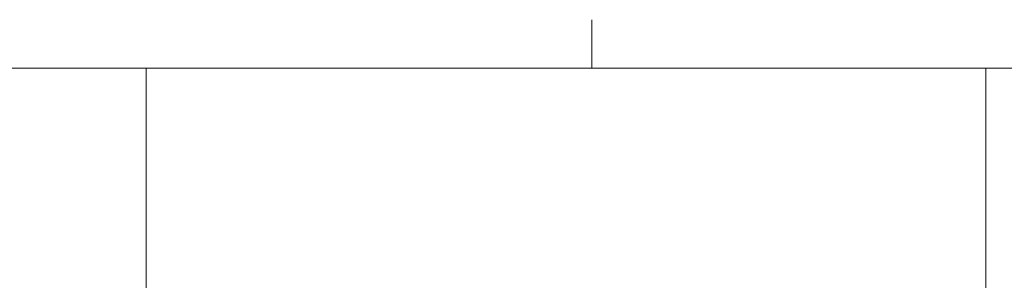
# Model space of a CAD drawing. Header units: millimetres. Extents: x -54722 to 267911, y -1116 to 19261.
# Tile 11 of 136: x -8728 to -8613, y 1324 to 1355. Entities that reach past the tile are written whole.
import ezdxf

# ---------------------------------------------------------------- set-up
doc = ezdxf.new("R2010")
doc.units = ezdxf.units.MM
for name, color, linetype, lineweight in [('A-WALL', 113, 'Continuous', 9), ('A-WALL-PATT', 111, 'Continuous', 9), ('L-PLNT', 71, 'Continuous', 9)]:
    doc.layers.add(name, color=color, linetype=linetype, lineweight=lineweight)

# ---------------------------------------------------------------- blocks, each defined once
blk = doc.blocks.new('FP_1-Façade Est')
at = {"layer": 'A-WALL-PATT'}
for p, q in [((-8713.47, 800.47), (-8713.47, 1349.03)), ((-8615.41, 802.45), (-8615.41, 1349.03))]:
    blk.add_line(p, q, dxfattribs=at)
blk = doc.blocks.new('SBA_PLNT-DTL-GenericTree_02 - ANG-000-V10-Façade Est')
at = {"layer": 'L-PLNT'}
for p, q in [((-8661.42, 1353.13), (-8661.42, 1354.71)), ((-8661.42, 1354.71), (-8661.42, 1349.03))]:
    blk.add_line(p, q, dxfattribs=at)

msp = doc.modelspace()

# ---------------------------------------------------------------- linework, layer by layer
at = {"layer": 'A-WALL'}
msp.add_line((-6499.63, 1349.03), (-9033.73, 1349.03), dxfattribs=at)

# ---------------------------------------------------------------- block references
msp.add_blockref('FP_1-Façade Est', (0, 0), dxfattribs=at)
at = {"layer": 'L-PLNT'}
msp.add_blockref('SBA_PLNT-DTL-GenericTree_02 - ANG-000-V10-Façade Est', (0, 0), dxfattribs=at)

doc.saveas('drawing.dxf')
